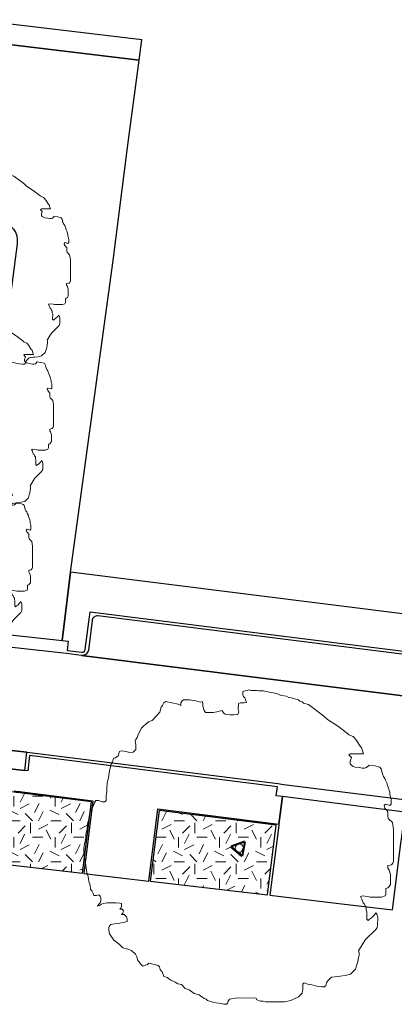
# Model space of a CAD drawing. Extents: x 131293 to 132236, y 397713 to 398701.
# Tile 7 of 63: x 131408 to 131427, y 397773 to 397821. Entities that reach past the tile are written whole.
import ezdxf

# ---------------------------------------------------------------- set-up
doc = ezdxf.new("R2010")
doc.units = 0
doc.layers.add('B-boom @ 0.2', color=7, linetype='Continuous', lineweight=18)
doc.layers.add('N-GR-boombescherming @ 0.2', color=2, linetype='Continuous', lineweight=25)
doc.layers.add('N-GR-open arcering gras', color=7, linetype='Continuous', lineweight=5, true_color=0x88bc76)
doc.layers.add('X-AL-contourlijnen', color=30, linetype='Continuous', plot=False)
pattern_1 = [(0, (1e-11, 0), (2, 2), [0.5, -1.5]), (0, (1.1, 1.2), (2, 2), [0.5, -1.5]), (90, (0.2, 0.7), (-2, 2), [0.5, -1.5]), (90, (1, 1.4), (-2, 2), [0.5, -1.5]), (45, (0.4, 1.4), (0, 2), [0.5, -2.328427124]), (135, (1.1, 0), (-2, 0), [0.5, -2.328427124]), (26.5650512, (0.5, 0.6), (2, 8e-10), [0.5, -3.972135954]), (26.5650512, (1.4, 1.6), (2, 8e-10), [0.5, -3.972135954]), (63.43494882, (1.4, 0), (1e-10, 2), [0.5, -3.972135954]), (63.43494882, (0.5, 0.9), (1e-10, 2), [0.5, -3.972135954]), (63.43494882, (1.2, 0.4), (1e-10, 2), [0.5, -3.972135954]), (116.5650512, (1e-11, 1.1), (-8e-10, 2), [0.5, -3.972135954]), (153.43494882, (0.4, 0.3), (-2, 1e-10), [0.5, -3.972135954])]

# ---------------------------------------------------------------- blocks, each defined once
blk = doc.blocks.new('*U59')
blk.add_lwpolyline([(-21.81, 7.49), (-22.22, 7.5), (-22.84, 7.7), (-23.25, 7.7), (-23.45, 7.39), (-23.55, 7.09), (-23.76, 6.68), (-23.86, 6.37), (-24.07, 6.17), (-24.17, 5.76), (-24.27, 5.45), (-24.33, 5.09), (-24.38, 4.73), (-24.48, 4.32), (-24.58, 3.91), (-24.69, 3.09), (-24.79, 2.68), (-24.89, 2.27), (-24.9, 1.66), (-25, 1.04), (-25.1, 0.74), (-25.21, -0.08), (-25.21, -0.9), (-24.95, -2.44), (-24.7, -3.98), (-24.5, -4.59), (-24.45, -5), (-24.4, -5.41), (-24.19, -6.03), (-24.09, -6.64), (-23.89, -6.95), (-23.68, -7.36), (-23.58, -7.67), (-23.17, -7.67), (-22.76, -7.57), (-22.56, -7.77), (-22.45, -8.08), (-22.46, -8.49), (-22.56, -8.9), (-22.76, -9.1), (-22.97, -9.41), (-22.66, -9.31), (-22.35, -9.1), (-22.05, -9), (-21.43, -8.9), (-20.51, -8.9), (-20, -8.9), (-19.38, -8.9), (-19.07, -9.01), (-19.08, -9.42), (-19.18, -9.72), (-19.38, -9.93), (-18.97, -9.93), (-18.77, -10.13), (-18.87, -10.54), (-19.08, -10.75), (-18.67, -10.75), (-18.26, -11.16), (-18.16, -11.47), (-18.16, -11.88), (-18.77, -12.08), (-19.39, -12.18), (-20.21, -12.28), (-20.82, -12.39), (-21.03, -12.59), (-21.13, -12.9), (-21.13, -13.31), (-21.03, -13.92), (-20.32, -14.95), (-19.5, -15.56), (-18.88, -16.18), (-18.06, -16.39), (-17.45, -16.59), (-16.84, -17.21), (-16.63, -17.62), (-16.43, -18.23), (-16.22, -18.44), (-16.12, -18.59), (-16.02, -18.75), (-15.61, -19.16), (-14.89, -18.85), (-14.69, -18.65), (-14.23, -18.75), (-13.77, -18.85), (-13.15, -19.06), (-12.95, -19.27), (-12.85, -19.67), (-12.64, -19.98), (-12.44, -20.19), (-12.23, -20.8), (-11.62, -21.01), (-11.41, -21.21), (-11.11, -21.42), (-10.75, -21.57), (-10.39, -21.73), (-9.98, -22.04), (-9.37, -22.14), (-8.75, -22.76), (-8.14, -22.96), (-7.32, -23.58), (-6.5, -23.78), (-5.68, -24.4), (-5.37, -24.5), (-5.17, -24.71), (-4.15, -25.02), (-3.33, -25.12), (-2.92, -25.23), (-2.51, -25.33), (-2.1, -25.33), (-1.89, -25.12), (-1.79, -24.82), (-1.58, -24.51), (-0.35, -24.31), (2.72, -24.31), (2.82, -24.62), (3.44, -24.83), (3.85, -24.83), (4.26, -24.93), (7.33, -24.94), (8.36, -24.73), (9.59, -24.12), (10.2, -23.51), (10.31, -22.89), (10.31, -22.07), (10.51, -21.87), (11.13, -22.08), (11.74, -22.18), (12.56, -22.39), (13.38, -22.49), (13.79, -22.49), (13.99, -22.29), (14.1, -21.88), (14.3, -21.57), (14.92, -20.96), (15.94, -20.8), (16.35, -20.75), (17.17, -20.65), (17.99, -20.45), (18.82, -19.63), (19.23, -18.4), (19.33, -17.79), (19.43, -17.38), (19.44, -16.97), (19.33, -16.66), (20.05, -15.43), (20.46, -14.82), (22.11, -13.18), (22.31, -12.87), (22.41, -12.57), (22.42, -11.24), (22.32, -10.83), (22.11, -10.52), (21.91, -10.83), (21.39, -11.34), (21.08, -11.54), (20.88, -11.75), (20.67, -11.54), (20.68, -10.31), (20.58, -10), (20.58, -9.59), (20.37, -9.39), (20.27, -9.08), (20.06, -8.87), (19.86, -8.26), (19.66, -7.85), (19.96, -7.75), (20.78, -7.85), (21.19, -7.95), (23.04, -7.96), (23.65, -7.75), (23.76, -7.45), (23.76, -7.04), (23.76, -6.52), (24.07, -6.42), (24.27, -6.22), (24.48, -5.91), (24.48, -4.27), (24.28, -3.55), (24.07, -3.25), (24.07, -2.84), (24.69, -2.74), (24.89, -2.43), (25, -2.12), (25.01, 3), (24.8, 4.13), (24.19, 4.75), (24.09, 5.05), (24.09, 5.87), (23.78, 6.28), (23.58, 6.49), (23.47, 6.9), (23.68, 7.1), (24.4, 6.9), (24.6, 7.1), (24.6, 7.92), (24.55, 8.13), (24.5, 8.33), (24.4, 8.64), (24.4, 9.05), (24.3, 9.36), (24.2, 9.76), (23.99, 10.18), (23.89, 10.59), (23.69, 11), (23.59, 11.3), (23.38, 11.61), (23.18, 12.02), (22.97, 12.84), (22.77, 13.15), (21.95, 13.36), (21.03, 13.46), (20.62, 13.05), (20.31, 12.95), (19.9, 12.95), (19.49, 13.05), (18.77, 13.16), (18.47, 13.26), (18.16, 13.46), (17.96, 13.67), (17.96, 14.08), (18.16, 14.69), (17.75, 15.11), (17.96, 15.31), (20.11, 15.31), (19.91, 15.92), (19.8, 16.33), (19.6, 16.54), (18.99, 17.46), (18.68, 17.87), (18.48, 18.08), (17.76, 18.38), (17.55, 18.59), (15.92, 19.82), (14.28, 20.85), (13.67, 21.47), (11.21, 23.31), (10.39, 23.52), (10.19, 23.73), (9.78, 23.83), (9.57, 24.04), (9.16, 24.14), (8.75, 24.24), (8.45, 24.34), (8.04, 24.45), (7.63, 24.65), (6.81, 24.76), (6.5, 24.86), (6.09, 25.07), (5.17, 25.22), (4.86, 25.27), (3.94, 25.48), (3.53, 25.48), (3.12, 25.48), (2.81, 25.53), (2.5, 25.58), (1.89, 25.59), (1.58, 25.69), (1.28, 25.59), (0.87, 25.48), (0.56, 25.38), (0.56, 24.87), (0.66, 24.56), (0.86, 24.36), (1.07, 23.95), (1.17, 23.64), (0.76, 23.54), (0.45, 23.54), (0.15, 23.54), (-0.16, 23.44), (-0.16, 22.52), (-0.06, 22.11), (-0.27, 21.7), (-0.88, 21.6), (-1.5, 21.6), (-2.32, 21.7), (-2.52, 21.91), (-2.83, 22.32), (-3.65, 22.11), (-4.26, 22.01), (-5.49, 22.01), (-5.7, 22.32), (-5.9, 23.04), (-5.9, 23.45), (-6, 23.76), (-6.31, 23.65), (-6.67, 23.76), (-7.03, 23.86), (-8.05, 24.07), (-9.08, 24.07), (-9.28, 23.87), (-9.49, 23.56), (-9.49, 23.15), (-9.9, 23.35), (-10.92, 23.56), (-11.95, 23.77), (-12.25, 23.56), (-12.46, 23.15), (-12.66, 22.85), (-12.87, 22.03), (-13.49, 21.41), (-13.79, 21), (-14.1, 20.7), (-14.72, 20.49), (-15.13, 20.08), (-15.44, 19.88), (-15.64, 19.68), (-15.85, 19.47), (-16.05, 19.06), (-16.46, 18.24), (-16.57, 17.93), (-16.77, 17.63), (-16.88, 17.32), (-16.77, 16.81), (-16.77, 15.99), (-17.19, 15.58), (-17.8, 15.48), (-18.31, 15.68), (-19.13, 15.79), (-19.44, 15.69), (-19.65, 14.97), (-20.06, 14.66), (-20.36, 14.56), (-20.57, 13.95), (-20.78, 13.64), (-20.98, 12.82), (-21.09, 12.21), (-21.19, 11.39), (-21.4, 10.57), (-21.5, 9.75), (-21.5, 9.13), (-21.6, 8.52), (-21.61, 7.7), (-21.81, 7.49)])
at = {"lineweight": 18}
blk.add_circle((0, 0), 0.5, dxfattribs=at)
blk = doc.blocks.new('*U66')
blk.add_lwpolyline([(-21.81, 7.49), (-22.22, 7.5), (-22.84, 7.7), (-23.25, 7.7), (-23.45, 7.39), (-23.55, 7.09), (-23.76, 6.68), (-23.86, 6.37), (-24.07, 6.17), (-24.17, 5.76), (-24.27, 5.45), (-24.33, 5.09), (-24.38, 4.73), (-24.48, 4.32), (-24.58, 3.91), (-24.69, 3.09), (-24.79, 2.68), (-24.89, 2.27), (-24.9, 1.66), (-25, 1.04), (-25.1, 0.74), (-25.21, -0.08), (-25.21, -0.9), (-24.95, -2.44), (-24.7, -3.98), (-24.5, -4.59), (-24.45, -5), (-24.4, -5.41), (-24.19, -6.03), (-24.09, -6.64), (-23.89, -6.95), (-23.68, -7.36), (-23.58, -7.67), (-23.17, -7.67), (-22.76, -7.57), (-22.56, -7.77), (-22.45, -8.08), (-22.46, -8.49), (-22.56, -8.9), (-22.76, -9.1), (-22.97, -9.41), (-22.66, -9.31), (-22.35, -9.1), (-22.05, -9), (-21.43, -8.9), (-20.51, -8.9), (-20, -8.9), (-19.38, -8.9), (-19.07, -9.01), (-19.08, -9.42), (-19.18, -9.72), (-19.38, -9.93), (-18.97, -9.93), (-18.77, -10.13), (-18.87, -10.54), (-19.08, -10.75), (-18.67, -10.75), (-18.26, -11.16), (-18.16, -11.47), (-18.16, -11.88), (-18.77, -12.08), (-19.39, -12.18), (-20.21, -12.28), (-20.82, -12.39), (-21.03, -12.59), (-21.13, -12.9), (-21.13, -13.31), (-21.03, -13.92), (-20.32, -14.95), (-19.5, -15.56), (-18.88, -16.18), (-18.06, -16.39), (-17.45, -16.59), (-16.84, -17.21), (-16.63, -17.62), (-16.43, -18.23), (-16.22, -18.44), (-16.12, -18.59), (-16.02, -18.75), (-15.61, -19.16), (-14.89, -18.85), (-14.69, -18.65), (-14.23, -18.75), (-13.77, -18.85), (-13.15, -19.06), (-12.95, -19.27), (-12.85, -19.67), (-12.64, -19.98), (-12.44, -20.19), (-12.23, -20.8), (-11.62, -21.01), (-11.41, -21.21), (-11.11, -21.42), (-10.75, -21.57), (-10.39, -21.73), (-9.98, -22.04), (-9.37, -22.14), (-8.75, -22.76), (-8.14, -22.96), (-7.32, -23.58), (-6.5, -23.78), (-5.68, -24.4), (-5.37, -24.5), (-5.17, -24.71), (-4.15, -25.02), (-3.33, -25.12), (-2.92, -25.23), (-2.51, -25.33), (-2.1, -25.33), (-1.89, -25.12), (-1.79, -24.82), (-1.58, -24.51), (-0.35, -24.31), (2.72, -24.31), (2.82, -24.62), (3.44, -24.83), (3.85, -24.83), (4.26, -24.93), (7.33, -24.94), (8.36, -24.73), (9.59, -24.12), (10.2, -23.51), (10.31, -22.89), (10.31, -22.07), (10.51, -21.87), (11.13, -22.08), (11.74, -22.18), (12.56, -22.39), (13.38, -22.49), (13.79, -22.49), (13.99, -22.29), (14.1, -21.88), (14.3, -21.57), (14.92, -20.96), (15.94, -20.8), (16.35, -20.75), (17.17, -20.65), (17.99, -20.45), (18.82, -19.63), (19.23, -18.4), (19.33, -17.79), (19.43, -17.38), (19.44, -16.97), (19.33, -16.66), (20.05, -15.43), (20.46, -14.82), (22.11, -13.18), (22.31, -12.87), (22.41, -12.57), (22.42, -11.24), (22.32, -10.83), (22.11, -10.52), (21.91, -10.83), (21.39, -11.34), (21.08, -11.54), (20.88, -11.75), (20.67, -11.54), (20.68, -10.31), (20.58, -10), (20.58, -9.59), (20.37, -9.39), (20.27, -9.08), (20.06, -8.87), (19.86, -8.26), (19.66, -7.85), (19.96, -7.75), (20.78, -7.85), (21.19, -7.95), (23.04, -7.96), (23.65, -7.75), (23.76, -7.45), (23.76, -7.04), (23.76, -6.52), (24.07, -6.42), (24.27, -6.22), (24.48, -5.91), (24.48, -4.27), (24.28, -3.55), (24.07, -3.25), (24.07, -2.84), (24.69, -2.74), (24.89, -2.43), (25, -2.12), (25.01, 3), (24.8, 4.13), (24.19, 4.75), (24.09, 5.05), (24.09, 5.87), (23.78, 6.28), (23.58, 6.49), (23.47, 6.9), (23.68, 7.1), (24.4, 6.9), (24.6, 7.1), (24.6, 7.92), (24.55, 8.13), (24.5, 8.33), (24.4, 8.64), (24.4, 9.05), (24.3, 9.36), (24.2, 9.76), (23.99, 10.18), (23.89, 10.59), (23.69, 11), (23.59, 11.3), (23.38, 11.61), (23.18, 12.02), (22.97, 12.84), (22.77, 13.15), (21.95, 13.36), (21.03, 13.46), (20.62, 13.05), (20.31, 12.95), (19.9, 12.95), (19.49, 13.05), (18.77, 13.16), (18.47, 13.26), (18.16, 13.46), (17.96, 13.67), (17.96, 14.08), (18.16, 14.69), (17.75, 15.11), (17.96, 15.31), (20.11, 15.31), (19.91, 15.92), (19.8, 16.33), (19.6, 16.54), (18.99, 17.46), (18.68, 17.87), (18.48, 18.08), (17.76, 18.38), (17.55, 18.59), (15.92, 19.82), (14.28, 20.85), (13.67, 21.47), (11.21, 23.31), (10.39, 23.52), (10.19, 23.73), (9.78, 23.83), (9.57, 24.04), (9.16, 24.14), (8.75, 24.24), (8.45, 24.34), (8.04, 24.45), (7.63, 24.65), (6.81, 24.76), (6.5, 24.86), (6.09, 25.07), (5.17, 25.22), (4.86, 25.27), (3.94, 25.48), (3.53, 25.48), (3.12, 25.48), (2.81, 25.53), (2.5, 25.58), (1.89, 25.59), (1.58, 25.69), (1.28, 25.59), (0.87, 25.48), (0.56, 25.38), (0.56, 24.87), (0.66, 24.56), (0.86, 24.36), (1.07, 23.95), (1.17, 23.64), (0.76, 23.54), (0.45, 23.54), (0.15, 23.54), (-0.16, 23.44), (-0.16, 22.52), (-0.06, 22.11), (-0.27, 21.7), (-0.88, 21.6), (-1.5, 21.6), (-2.32, 21.7), (-2.52, 21.91), (-2.83, 22.32), (-3.65, 22.11), (-4.26, 22.01), (-5.49, 22.01), (-5.7, 22.32), (-5.9, 23.04), (-5.9, 23.45), (-6, 23.76), (-6.31, 23.65), (-6.67, 23.76), (-7.03, 23.86), (-8.05, 24.07), (-9.08, 24.07), (-9.28, 23.87), (-9.49, 23.56), (-9.49, 23.15), (-9.9, 23.35), (-10.92, 23.56), (-11.95, 23.77), (-12.25, 23.56), (-12.46, 23.15), (-12.66, 22.85), (-12.87, 22.03), (-13.49, 21.41), (-13.79, 21), (-14.1, 20.7), (-14.72, 20.49), (-15.13, 20.08), (-15.44, 19.88), (-15.64, 19.68), (-15.85, 19.47), (-16.05, 19.06), (-16.46, 18.24), (-16.57, 17.93), (-16.77, 17.63), (-16.88, 17.32), (-16.77, 16.81), (-16.77, 15.99), (-17.19, 15.58), (-17.8, 15.48), (-18.31, 15.68), (-19.13, 15.79), (-19.44, 15.69), (-19.65, 14.97), (-20.06, 14.66), (-20.36, 14.56), (-20.57, 13.95), (-20.78, 13.64), (-20.98, 12.82), (-21.09, 12.21), (-21.19, 11.39), (-21.4, 10.57), (-21.5, 9.75), (-21.5, 9.13), (-21.6, 8.52), (-21.61, 7.7), (-21.81, 7.49)])
at = {"lineweight": 18}
blk.add_circle((0, 0), 0.75, dxfattribs=at)
blk = doc.blocks.new('*U67')
blk.add_lwpolyline([(-21.81, 7.49), (-22.22, 7.5), (-22.84, 7.7), (-23.25, 7.7), (-23.45, 7.39), (-23.55, 7.09), (-23.76, 6.68), (-23.86, 6.37), (-24.07, 6.17), (-24.17, 5.76), (-24.27, 5.45), (-24.33, 5.09), (-24.38, 4.73), (-24.48, 4.32), (-24.58, 3.91), (-24.69, 3.09), (-24.79, 2.68), (-24.89, 2.27), (-24.9, 1.66), (-25, 1.04), (-25.1, 0.74), (-25.21, -0.08), (-25.21, -0.9), (-24.95, -2.44), (-24.7, -3.98), (-24.5, -4.59), (-24.45, -5), (-24.4, -5.41), (-24.19, -6.03), (-24.09, -6.64), (-23.89, -6.95), (-23.68, -7.36), (-23.58, -7.67), (-23.17, -7.67), (-22.76, -7.57), (-22.56, -7.77), (-22.45, -8.08), (-22.46, -8.49), (-22.56, -8.9), (-22.76, -9.1), (-22.97, -9.41), (-22.66, -9.31), (-22.35, -9.1), (-22.05, -9), (-21.43, -8.9), (-20.51, -8.9), (-20, -8.9), (-19.38, -8.9), (-19.07, -9.01), (-19.08, -9.42), (-19.18, -9.72), (-19.38, -9.93), (-18.97, -9.93), (-18.77, -10.13), (-18.87, -10.54), (-19.08, -10.75), (-18.67, -10.75), (-18.26, -11.16), (-18.16, -11.47), (-18.16, -11.88), (-18.77, -12.08), (-19.39, -12.18), (-20.21, -12.28), (-20.82, -12.39), (-21.03, -12.59), (-21.13, -12.9), (-21.13, -13.31), (-21.03, -13.92), (-20.32, -14.95), (-19.5, -15.56), (-18.88, -16.18), (-18.06, -16.39), (-17.45, -16.59), (-16.84, -17.21), (-16.63, -17.62), (-16.43, -18.23), (-16.22, -18.44), (-16.12, -18.59), (-16.02, -18.75), (-15.61, -19.16), (-14.89, -18.85), (-14.69, -18.65), (-14.23, -18.75), (-13.77, -18.85), (-13.15, -19.06), (-12.95, -19.27), (-12.85, -19.67), (-12.64, -19.98), (-12.44, -20.19), (-12.23, -20.8), (-11.62, -21.01), (-11.41, -21.21), (-11.11, -21.42), (-10.75, -21.57), (-10.39, -21.73), (-9.98, -22.04), (-9.37, -22.14), (-8.75, -22.76), (-8.14, -22.96), (-7.32, -23.58), (-6.5, -23.78), (-5.68, -24.4), (-5.37, -24.5), (-5.17, -24.71), (-4.15, -25.02), (-3.33, -25.12), (-2.92, -25.23), (-2.51, -25.33), (-2.1, -25.33), (-1.89, -25.12), (-1.79, -24.82), (-1.58, -24.51), (-0.35, -24.31), (2.72, -24.31), (2.82, -24.62), (3.44, -24.83), (3.85, -24.83), (4.26, -24.93), (7.33, -24.94), (8.36, -24.73), (9.59, -24.12), (10.2, -23.51), (10.31, -22.89), (10.31, -22.07), (10.51, -21.87), (11.13, -22.08), (11.74, -22.18), (12.56, -22.39), (13.38, -22.49), (13.79, -22.49), (13.99, -22.29), (14.1, -21.88), (14.3, -21.57), (14.92, -20.96), (15.94, -20.8), (16.35, -20.75), (17.17, -20.65), (17.99, -20.45), (18.82, -19.63), (19.23, -18.4), (19.33, -17.79), (19.43, -17.38), (19.44, -16.97), (19.33, -16.66), (20.05, -15.43), (20.46, -14.82), (22.11, -13.18), (22.31, -12.87), (22.41, -12.57), (22.42, -11.24), (22.32, -10.83), (22.11, -10.52), (21.91, -10.83), (21.39, -11.34), (21.08, -11.54), (20.88, -11.75), (20.67, -11.54), (20.68, -10.31), (20.58, -10), (20.58, -9.59), (20.37, -9.39), (20.27, -9.08), (20.06, -8.87), (19.86, -8.26), (19.66, -7.85), (19.96, -7.75), (20.78, -7.85), (21.19, -7.95), (23.04, -7.96), (23.65, -7.75), (23.76, -7.45), (23.76, -7.04), (23.76, -6.52), (24.07, -6.42), (24.27, -6.22), (24.48, -5.91), (24.48, -4.27), (24.28, -3.55), (24.07, -3.25), (24.07, -2.84), (24.69, -2.74), (24.89, -2.43), (25, -2.12), (25.01, 3), (24.8, 4.13), (24.19, 4.75), (24.09, 5.05), (24.09, 5.87), (23.78, 6.28), (23.58, 6.49), (23.47, 6.9), (23.68, 7.1), (24.4, 6.9), (24.6, 7.1), (24.6, 7.92), (24.55, 8.13), (24.5, 8.33), (24.4, 8.64), (24.4, 9.05), (24.3, 9.36), (24.2, 9.76), (23.99, 10.18), (23.89, 10.59), (23.69, 11), (23.59, 11.3), (23.38, 11.61), (23.18, 12.02), (22.97, 12.84), (22.77, 13.15), (21.95, 13.36), (21.03, 13.46), (20.62, 13.05), (20.31, 12.95), (19.9, 12.95), (19.49, 13.05), (18.77, 13.16), (18.47, 13.26), (18.16, 13.46), (17.96, 13.67), (17.96, 14.08), (18.16, 14.69), (17.75, 15.11), (17.96, 15.31), (20.11, 15.31), (19.91, 15.92), (19.8, 16.33), (19.6, 16.54), (18.99, 17.46), (18.68, 17.87), (18.48, 18.08), (17.76, 18.38), (17.55, 18.59), (15.92, 19.82), (14.28, 20.85), (13.67, 21.47), (11.21, 23.31), (10.39, 23.52), (10.19, 23.73), (9.78, 23.83), (9.57, 24.04), (9.16, 24.14), (8.75, 24.24), (8.45, 24.34), (8.04, 24.45), (7.63, 24.65), (6.81, 24.76), (6.5, 24.86), (6.09, 25.07), (5.17, 25.22), (4.86, 25.27), (3.94, 25.48), (3.53, 25.48), (3.12, 25.48), (2.81, 25.53), (2.5, 25.58), (1.89, 25.59), (1.58, 25.69), (1.28, 25.59), (0.87, 25.48), (0.56, 25.38), (0.56, 24.87), (0.66, 24.56), (0.86, 24.36), (1.07, 23.95), (1.17, 23.64), (0.76, 23.54), (0.45, 23.54), (0.15, 23.54), (-0.16, 23.44), (-0.16, 22.52), (-0.06, 22.11), (-0.27, 21.7), (-0.88, 21.6), (-1.5, 21.6), (-2.32, 21.7), (-2.52, 21.91), (-2.83, 22.32), (-3.65, 22.11), (-4.26, 22.01), (-5.49, 22.01), (-5.7, 22.32), (-5.9, 23.04), (-5.9, 23.45), (-6, 23.76), (-6.31, 23.65), (-6.67, 23.76), (-7.03, 23.86), (-8.05, 24.07), (-9.08, 24.07), (-9.28, 23.87), (-9.49, 23.56), (-9.49, 23.15), (-9.9, 23.35), (-10.92, 23.56), (-11.95, 23.77), (-12.25, 23.56), (-12.46, 23.15), (-12.66, 22.85), (-12.87, 22.03), (-13.49, 21.41), (-13.79, 21), (-14.1, 20.7), (-14.72, 20.49), (-15.13, 20.08), (-15.44, 19.88), (-15.64, 19.68), (-15.85, 19.47), (-16.05, 19.06), (-16.46, 18.24), (-16.57, 17.93), (-16.77, 17.63), (-16.88, 17.32), (-16.77, 16.81), (-16.77, 15.99), (-17.19, 15.58), (-17.8, 15.48), (-18.31, 15.68), (-19.13, 15.79), (-19.44, 15.69), (-19.65, 14.97), (-20.06, 14.66), (-20.36, 14.56), (-20.57, 13.95), (-20.78, 13.64), (-20.98, 12.82), (-21.09, 12.21), (-21.19, 11.39), (-21.4, 10.57), (-21.5, 9.75), (-21.5, 9.13), (-21.6, 8.52), (-21.61, 7.7), (-21.81, 7.49)])
at = {"lineweight": 18}
blk.add_circle((0, 0), 1, dxfattribs=at)
blk = doc.blocks.new('*U71')
blk.add_lwpolyline([(-32.72, 11.24), (-33.33, 11.24), (-34.25, 11.55), (-34.87, 11.55), (-35.18, 11.09), (-35.33, 10.63), (-35.64, 10.02), (-35.79, 9.56), (-36.1, 9.25), (-36.26, 8.64), (-36.41, 8.17), (-36.49, 7.64), (-36.57, 7.1), (-36.72, 6.48), (-36.88, 5.87), (-37.03, 4.64), (-37.19, 4.03), (-37.34, 3.41), (-37.34, 2.49), (-37.5, 1.57), (-37.65, 1.11), (-37.81, -0.12), (-37.81, -1.35), (-37.43, -3.66), (-37.05, -5.96), (-36.75, -6.89), (-36.67, -7.5), (-36.59, -8.12), (-36.29, -9.04), (-36.14, -9.96), (-35.83, -10.42), (-35.52, -11.04), (-35.37, -11.5), (-34.76, -11.5), (-34.14, -11.35), (-33.84, -11.66), (-33.68, -12.12), (-33.68, -12.73), (-33.84, -13.35), (-34.15, -13.65), (-34.45, -14.11), (-33.99, -13.96), (-33.53, -13.65), (-33.07, -13.5), (-32.15, -13.35), (-30.76, -13.35), (-30, -13.35), (-29.07, -13.36), (-28.61, -13.51), (-28.61, -14.12), (-28.77, -14.59), (-29.08, -14.89), (-28.46, -14.89), (-28.15, -15.2), (-28.31, -15.82), (-28.62, -16.12), (-28, -16.12), (-27.39, -16.74), (-27.24, -17.2), (-27.24, -17.82), (-28.16, -18.12), (-29.08, -18.27), (-30.31, -18.43), (-31.24, -18.58), (-31.54, -18.88), (-31.7, -19.35), (-31.7, -19.96), (-31.55, -20.88), (-30.47, -22.42), (-29.25, -23.34), (-28.33, -24.27), (-27.1, -24.58), (-26.18, -24.89), (-25.25, -25.81), (-24.95, -26.43), (-24.64, -27.35), (-24.34, -27.66), (-24.18, -27.89), (-24.03, -28.12), (-23.42, -28.74), (-22.34, -28.28), (-22.03, -27.97), (-21.34, -28.12), (-20.65, -28.28), (-19.73, -28.59), (-19.42, -28.9), (-19.27, -29.51), (-18.96, -29.97), (-18.65, -30.28), (-18.35, -31.2), (-17.43, -31.51), (-17.12, -31.82), (-16.66, -32.13), (-16.12, -32.36), (-15.59, -32.59), (-14.97, -33.05), (-14.05, -33.21), (-13.13, -34.13), (-12.21, -34.44), (-10.98, -35.37), (-9.75, -35.68), (-8.52, -36.6), (-8.06, -36.76), (-7.76, -37.06), (-6.22, -37.53), (-4.99, -37.68), (-4.38, -37.84), (-3.76, -37.99), (-3.15, -37.99), (-2.84, -37.69), (-2.68, -37.23), (-2.38, -36.77), (-0.53, -36.46), (4.08, -36.47), (4.23, -36.93), (5.16, -37.24), (5.77, -37.24), (6.38, -37.4), (11, -37.41), (12.53, -37.1), (14.38, -36.18), (15.3, -35.26), (15.46, -34.34), (15.46, -33.11), (15.77, -32.8), (16.69, -33.11), (17.61, -33.27), (18.84, -33.58), (20.07, -33.74), (20.68, -33.74), (20.99, -33.43), (21.15, -32.81), (21.46, -32.35), (22.38, -31.43), (23.92, -31.21), (24.53, -31.13), (25.76, -30.98), (26.99, -30.67), (28.23, -29.44), (28.84, -27.6), (29, -26.68), (29.15, -26.07), (29.15, -25.45), (29, -24.99), (30.08, -23.15), (30.7, -22.23), (33.16, -19.77), (33.47, -19.31), (33.62, -18.85), (33.63, -16.85), (33.47, -16.24), (33.17, -15.78), (32.86, -16.24), (32.09, -17), (31.63, -17.31), (31.32, -17.62), (31.01, -17.31), (31.02, -15.47), (30.86, -15), (30.86, -14.39), (30.56, -14.08), (30.4, -13.62), (30.1, -13.31), (29.79, -12.39), (29.49, -11.77), (29.95, -11.62), (31.18, -11.78), (31.79, -11.93), (34.56, -11.94), (35.48, -11.63), (35.63, -11.17), (35.64, -10.56), (35.64, -9.79), (36.1, -9.64), (36.41, -9.33), (36.71, -8.87), (36.72, -6.41), (36.41, -5.33), (36.11, -4.87), (36.11, -4.26), (37.03, -4.1), (37.34, -3.64), (37.49, -3.18), (37.51, 4.5), (37.2, 6.19), (36.28, 7.12), (36.13, 7.58), (36.13, 8.81), (35.67, 9.42), (35.37, 9.73), (35.21, 10.35), (35.52, 10.65), (36.6, 10.35), (36.9, 10.65), (36.91, 11.88), (36.83, 12.19), (36.75, 12.5), (36.6, 12.96), (36.6, 13.57), (36.45, 14.03), (36.3, 14.65), (35.99, 15.26), (35.84, 15.88), (35.53, 16.49), (35.38, 16.96), (35.07, 17.42), (34.77, 18.03), (34.46, 19.26), (34.15, 19.72), (32.93, 20.03), (31.54, 20.19), (30.93, 19.58), (30.46, 19.42), (29.85, 19.42), (29.24, 19.58), (28.16, 19.73), (27.7, 19.89), (27.24, 20.2), (26.93, 20.51), (26.93, 21.12), (27.24, 22.04), (26.63, 22.66), (26.94, 22.96), (30.16, 22.96), (29.86, 23.88), (29.71, 24.5), (29.4, 24.8), (28.48, 26.19), (28.02, 26.8), (27.71, 27.11), (26.64, 27.58), (26.33, 27.88), (23.88, 29.73), (21.42, 31.28), (20.5, 32.2), (16.82, 34.97), (15.59, 35.28), (15.28, 35.59), (14.67, 35.74), (14.36, 36.05), (13.74, 36.21), (13.13, 36.36), (12.67, 36.52), (12.05, 36.67), (11.44, 36.98), (10.21, 37.13), (9.75, 37.29), (9.14, 37.6), (7.75, 37.83), (7.29, 37.91), (5.91, 38.22), (5.29, 38.22), (4.68, 38.22), (4.22, 38.3), (3.76, 38.38), (2.84, 38.38), (2.38, 38.53), (1.91, 38.38), (1.3, 38.23), (0.84, 38.08), (0.84, 37.31), (0.99, 36.85), (1.3, 36.54), (1.6, 35.92), (1.75, 35.46), (1.14, 35.31), (0.68, 35.31), (0.22, 35.31), (-0.24, 35.16), (-0.25, 33.77), (-0.09, 33.16), (-0.4, 32.54), (-1.32, 32.39), (-2.25, 32.4), (-3.48, 32.55), (-3.78, 32.86), (-4.24, 33.47), (-5.47, 33.17), (-6.39, 33.02), (-8.24, 33.02), (-8.55, 33.48), (-8.85, 34.56), (-8.85, 35.17), (-9, 35.63), (-9.47, 35.48), (-10, 35.64), (-10.54, 35.79), (-12.08, 36.1), (-13.61, 36.1), (-13.92, 35.8), (-14.23, 35.34), (-14.23, 34.72), (-14.84, 35.03), (-16.38, 35.34), (-17.92, 35.65), (-18.38, 35.34), (-18.69, 34.73), (-19, 34.27), (-19.3, 33.04), (-20.23, 32.12), (-20.69, 31.51), (-21.15, 31.05), (-22.08, 30.74), (-22.69, 30.13), (-23.15, 29.82), (-23.46, 29.51), (-23.77, 29.21), (-24.08, 28.59), (-24.7, 27.36), (-24.85, 26.9), (-25.16, 26.44), (-25.31, 25.98), (-25.16, 25.21), (-25.16, 23.98), (-25.78, 23.37), (-26.7, 23.22), (-27.47, 23.53), (-28.7, 23.68), (-29.16, 23.53), (-29.47, 22.45), (-30.08, 21.99), (-30.55, 21.84), (-30.86, 20.92), (-31.16, 20.46), (-31.47, 19.23), (-31.63, 18.31), (-31.78, 17.08), (-32.09, 15.85), (-32.25, 14.62), (-32.25, 13.7), (-32.41, 12.78), (-32.41, 11.55), (-32.72, 11.24)])
at = {"lineweight": 18}
blk.add_circle((0, 0), 1, dxfattribs=at)
blk = doc.blocks.new('CS Boombescherming')
at = {"lineweight": 5}
for p, q in [((-2.11, 0.34), (1.07, 1.88)), ((1.09, -1.84), (1.36, 1.68)), ((-2.14, 0), (0.78, -1.99))]:
    blk.add_line(p, q, dxfattribs=at)
at = {"lineweight": 35}
for p, q in [((-2.03, 0.16), (1.16, 1.7)), ((-2.03, 0.16), (0.9, -1.83)), ((0.9, -1.83), (1.16, 1.7))]:
    blk.add_line(p, q, dxfattribs=at)

msp = doc.modelspace()

# ---------------------------------------------------------------- hatches: boundary and pattern name
at = {"layer": 'N-GR-open arcering gras'}
h = msp.add_hatch(dxfattribs=at)
h.set_pattern_fill('CS-GRAS', color=256, scale=0.2)
h.set_pattern_definition(pattern_1)
edge = h.paths.add_edge_path()
edge.add_line((131411.972, 397782.924), (131408.597, 397783.348))
edge.add_arc((131406.358, 397765.549), 17.94, 82.8316, 84.0573)
edge.add_line((131408.216, 397783.392), (131406.74, 397783.546))
edge.add_line((131406.74, 397783.546), (131406.376, 397780.051))
edge.add_line((131406.376, 397780.051), (131406.748, 397780.01))
edge.add_line((131406.748, 397780.01), (131411.535, 397779.449))
edge.add_line((131411.535, 397779.449), (131411.972, 397782.924))
h = msp.add_hatch(dxfattribs=at)
h.set_pattern_fill('CS-GRAS', color=256, scale=0.2)
h.set_pattern_definition(pattern_1)
h.paths.add_polyline_path([(131420.96, 397781.793), (131415.259, 397782.51), (131414.826, 397779.063), (131420.533, 397778.393)])

# ---------------------------------------------------------------- linework, layer by layer
at = {"layer": 'X-AL-contourlijnen', "flags": 128}
for points in [[(131414.419, 397819.993), (131406.246, 397820.977), (131406.069, 397819.991), (131414.3, 397819)], [(131408.828, 397785.345), (131407.038, 397785.536), (131406.945, 397784.64), (131408.734, 397784.45)], [(131427.032, 397781.03), (131427.04, 397781.089), (131427.208, 397782.429), (131421.255, 397783.177), (131421.087, 397781.838), (131421.079, 397781.778), (131420.652, 397778.379), (131423.866, 397778.002), (131426.609, 397777.664)], [(131420.96, 397781.793), (131415.259, 397782.51), (131414.826, 397779.063), (131420.533, 397778.393)]]:
    msp.add_lwpolyline(points, close=True, dxfattribs=at)
for points in [[(131413.029, 397809.266), (131413.722, 397814.762), (131414.3, 397819), (131406.069, 397819.991), (131404.88, 397813.484), (131404.567, 397811.712), (131407.544, 397811.186, -0.401193), (131408.362, 397810.072), (131406.081, 397792.623), (131405.941, 397791.28), (131410.543, 397790.774), (131410.961, 397794.097)], [(131410.961, 397794.097), (131410.543, 397790.774), (131410.84, 397790.736), (131410.784, 397790.29), (131411.506, 397790.199, 0.414214), (131411.673, 397790.329), (131411.904, 397792.165), (131431.904, 397789.649), (131432.129, 397791.435)], [(131412.282, 397791.966, 0.414214), (131412.003, 397791.749), (131411.822, 397790.31, -0.414214), (131411.487, 397790.05), (131451.274, 397785.046, -0.414214), (131451.013, 397785.381), (131451.194, 397786.82, 0.414214), (131450.977, 397787.099)], [(131411.972, 397782.924), (131408.597, 397783.348, 0.005348), (131408.216, 397783.392), (131406.74, 397783.546), (131406.376, 397780.051), (131406.748, 397780.01), (131411.535, 397779.449)]]:
    msp.add_lwpolyline(points, format="xyb", close=True, dxfattribs=at)
for points in [[(131451.274, 397785.046), (131411.487, 397790.05), (131410.765, 397790.141), (131410.468, 397790.178), (131405.879, 397790.683), (131405.581, 397790.714), (131398.07, 397791.496), (131379.868, 397793.391), (131372.763, 397794.13), (131372.464, 397794.162)], [(131371.252, 397789.261), (131392.75, 397787.023), (131393.048, 397786.992), (131399.016, 397786.371), (131399.314, 397786.34), (131406.889, 397785.551), (131407.038, 397785.536), (131408.977, 397785.329), (131408.976, 397785.326), (131421.032, 397783.81), (131421.33, 397783.773), (131427.283, 397783.024)]]:
    msp.add_lwpolyline(points, dxfattribs=at)
msp.add_lwpolyline([(131408.222, 397783.452, -0.005348), (131408.605, 397783.408), (131412.039, 397782.976), (131411.594, 397779.442), (131413.39, 397779.231), (131414.766, 397779.07), (131415.207, 397782.577), (131421.087, 397781.838), (131421.255, 397783.177), (131420.958, 397783.215), (131421.014, 397783.661), (131408.961, 397785.177), (131408.883, 397784.431), (131408.734, 397784.45), (131406.945, 397784.64)], format="xyb", dxfattribs=at)

# ---------------------------------------------------------------- block references
at = {"layer": 'B-boom @ 0.2', "xscale": 0.2, "yscale": 0.2, "zscale": 0.2}
for name, p in [('*U59', (131405.952, 397808.71)), ('*U66', (131405.128, 397801.631)), ('*U67', (131404.11, 397794.767)), ('*U71', (131419.162, 397780.673))]:
    msp.add_blockref(name, p, dxfattribs=at)
at = {"layer": 'N-GR-boombescherming @ 0.2', "xscale": 0.2000000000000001, "yscale": 0.2000000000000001, "zscale": 0.2000000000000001, "rotation": 353.78}
msp.add_blockref('CS Boombescherming', (131419.162, 397780.673), dxfattribs=at)

doc.saveas('drawing.dxf')
